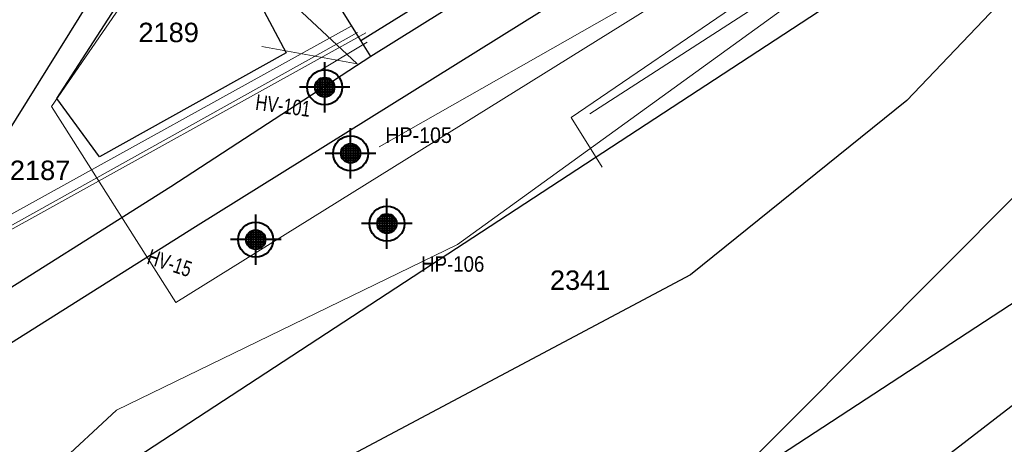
# Model space of a CAD drawing. Header units: metres. Extents: x -535942 to -530626, y -1087729 to -1086275.
# Tile 182 of 247: x -534185 to -534121, y -1086931 to -1086904. Entities that reach past the tile are written whole.
import ezdxf
from ezdxf.enums import TextEntityAlignment as Align

# ---------------------------------------------------------------- set-up
doc = ezdxf.new("R2010")
doc.units = ezdxf.units.M
for name, color, linetype in [('_blok katastr', 7, 'Continuous'), ('_blok SS sítě', 7, 'Continuous'), ('_blok vrty G Consult', 7, 'Continuous'), ('Hodnoty_hladiny', 7, 'Continuous'), ('Vrty_popis', 7, 'Continuous')]:
    doc.layers.add(name, color=color, linetype=linetype)
for name, color, linetype, lineweight in [('AG silno NN', 251, 'G_VED_660_PN', 13), ('AG slabo podzemni', 251, 'G_VED_670_PN', 13), ('AG uzemnění', 251, 'G_VED_663_PZ', 13), ('AG_SS kanal_déšť', 251, 'G_POTR_626_PN', 13), ('AG_SS osvětlení', 251, 'HP_04_VO', 13), ('AG_SS parovod', 251, 'G_POTR_654_PN', 13)]:
    doc.layers.add(name, color=color, linetype=linetype, lineweight=lineweight)
for name, color, linetype, lineweight, true_color in [('AG_Demolice', 7, 'Continuous', 25, 0xff8000), ('BT_hranice_budov', 7, 'Continuous', 30, 0x007f00), ('Značka předmět vrt', 7, 'Continuous', 0, 0x27eff2)]:
    doc.layers.add(name, color=color, linetype=linetype, lineweight=lineweight, true_color=true_color)
for name, color, linetype, true_color in [('BT_hranice_parcel', 7, 'Continuous', 0x007f00), ('BT_text_parcel', 7, 'Continuous', 0x007f00), ('BT_vnitrni_kresby', 7, 'Continuous', 0x007f00)]:
    doc.layers.add(name, color=color, linetype=linetype, true_color=true_color)
doc.styles.add('BT_text_mapy_m', font='arial.ttf', dxfattribs={"height": 5})
doc.styles.add('ROMANS', font='romans')
doc.styles.get("Standard").update_dxf_attribs({"font": 'ARIALN.TTF'})
doc.linetypes.add('G_POTR_626_PN', pattern='A,0.5,-1,2,-6.5,[8,hpfmlin.shx,S=1,R=0,X=0,Y=0],-6.5,2,-1,0.5', length=20)
doc.linetypes.add('G_POTR_654_PN', pattern='A,0.5,-1,2,-6.5,[18,hpfmlin.shx,S=1,R=0,X=0,Y=0],-6.5,2,-1,0.5', length=20)
doc.linetypes.add('G_VED_660_PN', pattern='A,0.5,-1,2,-6.5,[28,hpfmlin.shx,S=1,R=0,X=0,Y=0],-6.5,2,-1,0.5', length=20)
doc.linetypes.add('G_VED_663_PZ', pattern='A,3.5,-3,7,-3,7,-6.5,[23,hpfmlin.shx,S=1,R=0,X=0,Y=0],-6.5,7,-3,7,-3,3.5', length=60)
doc.linetypes.add('G_VED_670_PN', pattern='A,0.5,-1,2,-6.5,[31,hpfmlin.shx,S=1,R=0,X=0,Y=0],-6.5,2,-1,0.5', length=20)
doc.linetypes.add('HP_04_VO', pattern='A,0.5,-1,2,-5,[28,hpfmlin.shx,S=1,R=0,X=0,Y=0],-0.8,["VO",ROMANS,S=1.7,R=0,X=2.75,Y=-0.8],-7,2,-1,0.5', length=19.8)

# ---------------------------------------------------------------- blocks, each defined once
blk = doc.blocks.new('_KATASTR')
at = {"layer": 'BT_hranice_budov', "lineweight": -3}
for points in [[(-534145.09, -1086894.29), (-534152.75, -1086881.99), (-534170.43, -1086893), (-534171.14, -1086891.87), (-534129.32, -1086865.85), (-534128.03, -1086867.93), (-534136.21, -1086873.02), (-534129.51, -1086883.79), (-534113.39, -1086873.69), (-534112.45, -1086875.3), (-534162.13, -1086906.33), (-534162.77, -1086905.3), (-534145.09, -1086894.29)], [(-534173.11, -1086895.67), (-534167.57, -1086906.08), (-534179.58, -1086912.77), (-534182.31, -1086909.03), (-534175.49, -1086898.43), (-534173.11, -1086895.67)]]:
    blk.add_lwpolyline(points, dxfattribs=at)
at = {"layer": 'BT_hranice_parcel', "lineweight": -3}
for points in [[(-534028.9, -1086862.2), (-534033.01, -1086859.98), (-534064.86, -1086884.84), (-534101.07, -1086895.47), (-534140.15, -1086934.76), (-534147.67, -1086942.32), (-534181.46, -1086965.05), (-534197.04, -1086975.53), (-534208.42, -1086980.41), (-534193.21, -1086976.41)], [(-534344.03, -1087032.66), (-534314.99, -1087021.81), (-534305.85, -1087017.47), (-534306.28, -1087016.03), (-534319.97, -1087020.18), (-534307.11, -1087012.85), (-534296.57, -1087005.97), (-534286.39, -1086998.72), (-534279.09, -1086993.44), (-534272.77, -1086988.86), (-534263.58, -1086982.55), (-534264.36, -1086981.27), (-534243.1, -1086968.23), (-534223.01, -1086953.42), (-534222.12, -1086954.63), (-534194.54, -1086931.45), (-534186.7, -1086925.64), (-534173.41, -1086917.25), (-534107.89, -1086876.38), (-534109.47, -1086873.84), (-534112.45, -1086875.3), (-534113.39, -1086873.69)], [(-534112.45, -1086875.3), (-534162.13, -1086906.33), (-534162.77, -1086905.3), (-534165.3, -1086901.23), (-534167.94, -1086902.88), (-534168.88, -1086901.36), (-534166.24, -1086899.72), (-534170.43, -1086893)], [(-534176.57, -1086972.04), (-534166.13, -1086967.53), (-534153.32, -1086961.35), (-534132.7, -1086948.12), (-534116.73, -1086936.34), (-534062.06, -1086890.68), (-534063.69, -1086890.26), (-534053.48, -1086881.43), (-534101.38, -1086913.7), (-534140.66, -1086944), (-534172.51, -1086962.64), (-534178.36, -1086969.84), (-534193.21, -1086976.41), (-534176.57, -1086972.04)], [(-534205.86, -1086949.78), (-534194.39, -1086943.33), (-534133.38, -1086903.42), (-534120.29, -1086894.9), (-534105.84, -1086886.21), (-534127.7, -1086909.15), (-534141.59, -1086920.35), (-534174.84, -1086938.05), (-534198.81, -1086947.6), (-534205.86, -1086949.78)], [(-534162.13, -1086906.33), (-534174.99, -1086914.71), (-534188.3, -1086923.1), (-534196.32, -1086929.03), (-534202.31, -1086934.43), (-534189.55, -1086917.74), (-534176.86, -1086897.35), (-534174.62, -1086894.28), (-534171.14, -1086891.87), (-534170.43, -1086893)], [(-534175.49, -1086898.43), (-534173.11, -1086895.67), (-534167.57, -1086906.08)], [(-534167.57, -1086906.08), (-534179.58, -1086912.77), (-534182.31, -1086909.03), (-534175.49, -1086898.43)]]:
    blk.add_lwpolyline(points, dxfattribs=at)
at = {"layer": 'BT_vnitrni_kresby', "lineweight": -3}
for points in [[(-534162.77, -1086905.3), (-534145.09, -1086894.29)], [(-534140.15, -1086934.76), (-534103.66, -1086910.91)]]:
    blk.add_lwpolyline(points, dxfattribs=at)
at = {"layer": 'BT_text_parcel', "lineweight": -3, "style": 'BT_text_mapy_m'}
for s, p in [('2189', (-534177.07, -1086905.4)), ('2187', (-534185.33, -1086914.265)), ('2341', (-534150.63, -1086921.33))]:
    blk.add_text(s, height=1.25, dxfattribs=at).set_placement(p)
blk = doc.blocks.new('kanalizace SS')
at = {"layer": 'AG_SS kanal_déšť', "ltscale": 0.7}
for p, q in [((-534149.26, -1086910.249), (-534125.403, -1086893.935)), ((-534163.01, -1086906.8), (-534175.25, -1086895.31)), ((-534161.606, -1086912.125), (-534140.59, -1086900.17)), ((-534163.01, -1086906.8), (-534169.15, -1086905.68)), ((-534147.262, -1086913.444), (-534149.26, -1086910.249))]:
    blk.add_line(p, q, dxfattribs=at)
blk = doc.blocks.new('SS nízké napětí')
at = {"layer": 'AG silno NN', "ltscale": 0.7}
blk.add_line((-534165.86331, -1086907.4922), (-534162.37745, -1086905.40787), dxfattribs=at)
blk = doc.blocks.new('ss_vo')
at = {"layer": 'AG_SS osvětlení', "ltscale": 0.7}
for p, q in [((-534156.57, -1086918.405), (-534123.65568, -1086894.58195)), ((-534178.47933, -1086929.05645), (-534156.57, -1086918.405)), ((-534191.249, -1086940.888), (-534178.47933, -1086929.05645))]:
    blk.add_line(p, q, dxfattribs=at)
blk = doc.blocks.new('ss sdělovací kabel')
at = {"layer": 'AG slabo podzemni', "ltscale": 0.7}
for p, q in [((-534148.07466, -1086910.01675), (-534096.81099, -1086876.88313)), ((-534236.92912, -1086946.13914), (-534162.46729, -1086904.80593))]:
    blk.add_line(p, q, dxfattribs=at)
blk = doc.blocks.new('ss_pára')
at = {"layer": 'AG_SS parovod', "ltscale": 0.7}
for p, q in [((-534238.73, -1086946.027), (-534163.406, -1086904.381)), ((-534163.004, -1086904.783), (-534236.982, -1086946.039))]:
    blk.add_line(p, q, dxfattribs=at)
blk = doc.blocks.new('ss uzemnění')
at = {"layer": 'AG uzemnění', "ltscale": 0.4}
for p, q in [((-534102.717, -1086877.338), (-534174.666, -1086922.141)), ((-534182.665, -1086909.547), (-534170.326, -1086891.592)), ((-534174.666, -1086922.141), (-534182.665, -1086909.547))]:
    blk.add_line(p, q, dxfattribs=at)
blk = doc.blocks.new('_vrty G Consult')
at = {"layer": 'Hodnoty_hladiny', "color": 251, "lineweight": 40}
for p in [(-534163.437, -1086912.55), (-534161.104, -1086917.066), (-534169.531, -1086918.098)]:
    blk.add_point(p, dxfattribs=at)
at = {"layer": 'Vrty_popis', "color": 251, "lineweight": 40}
for p in [(-534165.1, -1086908.3), (-534163.437, -1086912.55), (-534161.104, -1086917.066), (-534169.531, -1086918.098)]:
    blk.add_point(p, dxfattribs=at)
at = {"layer": 'Značka předmět vrt', "color": 251, "linetype": 'Continuous', "lineweight": 40}
for p, q in [((-534165.1, -1086907.675), (-534165.1, -1086906.677)), ((-534164.495, -1086908.144), (-534165.705, -1086908.144)), ((-534164.56, -1086907.987), (-534165.64, -1086907.987)), ((-534165.57, -1086907.887), (-534165.57, -1086908.714)), ((-534164.687, -1086907.83), (-534165.513, -1086907.83)), ((-534165.412, -1086907.758), (-534165.412, -1086908.843)), ((-534165.256, -1086907.695), (-534165.256, -1086908.906)), ((-534165.1, -1086907.675), (-534165.1, -1086908.924)), ((-534164.944, -1086907.695), (-534164.944, -1086908.906)), ((-534164.788, -1086907.758), (-534164.788, -1086908.843)), ((-534164.63, -1086907.887), (-534164.63, -1086908.714)), ((-534165.725, -1086908.3), (-534166.724, -1086908.3)), ((-534164.475, -1086908.3), (-534165.725, -1086908.3)), ((-534164.495, -1086908.457), (-534165.705, -1086908.457)), ((-534164.56, -1086908.613), (-534165.64, -1086908.613)), ((-534164.687, -1086908.769), (-534165.513, -1086908.769)), ((-534163.476, -1086908.3), (-534164.475, -1086908.3)), ((-534165.1, -1086909.924), (-534165.1, -1086908.924)), ((-534163.437, -1086911.925), (-534163.437, -1086910.926)), ((-534163.749, -1086912.008), (-534163.749, -1086913.092)), ((-534163.593, -1086911.945), (-534163.593, -1086913.155)), ((-534163.437, -1086911.925), (-534163.437, -1086913.174)), ((-534163.281, -1086911.945), (-534163.281, -1086913.155)), ((-534163.125, -1086912.008), (-534163.125, -1086913.092)), ((-534164.062, -1086912.55), (-534165.061, -1086912.55)), ((-534162.812, -1086912.55), (-534164.062, -1086912.55)), ((-534162.832, -1086912.394), (-534164.042, -1086912.394)), ((-534162.897, -1086912.236), (-534163.977, -1086912.236)), ((-534163.907, -1086912.136), (-534163.907, -1086912.963)), ((-534163.024, -1086912.08), (-534163.85, -1086912.08)), ((-534162.967, -1086912.136), (-534162.967, -1086912.963)), ((-534161.813, -1086912.55), (-534162.812, -1086912.55)), ((-534162.832, -1086912.706), (-534164.042, -1086912.706)), ((-534162.897, -1086912.862), (-534163.977, -1086912.862)), ((-534163.024, -1086913.018), (-534163.85, -1086913.018)), ((-534163.437, -1086914.174), (-534163.437, -1086913.174)), ((-534161.104, -1086916.441), (-534161.104, -1086915.442)), ((-534169.531, -1086917.474), (-534169.531, -1086916.475)), ((-534161.26, -1086916.461), (-534161.26, -1086917.671)), ((-534161.104, -1086916.441), (-534161.104, -1086917.69)), ((-534160.948, -1086916.461), (-534160.948, -1086917.671)), ((-534161.729, -1086917.066), (-534162.728, -1086917.066)), ((-534160.479, -1086917.066), (-534161.729, -1086917.066)), ((-534160.499, -1086916.91), (-534161.709, -1086916.91)), ((-534160.564, -1086916.752), (-534161.644, -1086916.752)), ((-534161.574, -1086916.652), (-534161.574, -1086917.479)), ((-534160.691, -1086916.596), (-534161.517, -1086916.596)), ((-534161.416, -1086916.524), (-534161.416, -1086917.608)), ((-534160.792, -1086916.524), (-534160.792, -1086917.608)), ((-534160.634, -1086916.652), (-534160.634, -1086917.479)), ((-534159.48, -1086917.066), (-534160.479, -1086917.066)), ((-534170.001, -1086917.685), (-534170.001, -1086918.512)), ((-534169.118, -1086917.629), (-534169.944, -1086917.629)), ((-534169.843, -1086917.557), (-534169.843, -1086918.641)), ((-534169.687, -1086917.494), (-534169.687, -1086918.704)), ((-534169.531, -1086917.474), (-534169.531, -1086918.723)), ((-534169.375, -1086917.494), (-534169.375, -1086918.704)), ((-534169.219, -1086917.557), (-534169.219, -1086918.641)), ((-534169.061, -1086917.685), (-534169.061, -1086918.512)), ((-534160.499, -1086917.222), (-534161.709, -1086917.222)), ((-534160.564, -1086917.378), (-534161.644, -1086917.378)), ((-534160.691, -1086917.534), (-534161.517, -1086917.534)), ((-534161.104, -1086918.69), (-534161.104, -1086917.69)), ((-534170.156, -1086918.099), (-534171.155, -1086918.099)), ((-534168.906, -1086918.099), (-534170.156, -1086918.099)), ((-534168.926, -1086917.943), (-534170.136, -1086917.943)), ((-534168.926, -1086918.255), (-534170.136, -1086918.255)), ((-534168.991, -1086917.785), (-534170.071, -1086917.785)), ((-534167.907, -1086918.099), (-534168.906, -1086918.099)), ((-534168.991, -1086918.411), (-534170.071, -1086918.411)), ((-534169.118, -1086918.567), (-534169.944, -1086918.567)), ((-534169.531, -1086919.723), (-534169.531, -1086918.723))]:
    blk.add_line(p, q, dxfattribs=at)
for centre, radius in [((-534165.1, -1086908.3), 1.125), ((-534165.1, -1086908.3), 0.625), ((-534163.437, -1086912.55), 1.125), ((-534163.437, -1086912.55), 0.625), ((-534161.104, -1086917.066), 1.125), ((-534161.104, -1086917.066), 0.625), ((-534169.531, -1086918.099), 1.125), ((-534169.531, -1086918.099), 0.625)]:
    blk.add_circle(centre, radius, dxfattribs=at)
at = {"layer": 'Vrty_popis', "color": 7}
for s, rotation, width, p, p2 in [('HV-101', 352.41576, 0.911403, (-534169.594, -1086909.742), (-534166.085, -1086910.209)), ('HV-15', 342.10602, 0.886342, (-534176.584, -1086919.632), (-534173.846, -1086920.516))]:
    blk.add_text(s, height=1, rotation=rotation, dxfattribs=dict(at, width=width)).set_placement(p, p2, align=Align.FIT)
for s, width, p, p2 in [('HP-105', 1.099853, (-534161.203, -1086911.882), (-534156.931, -1086911.882)), ('HP-106', 1.044954, (-534158.902, -1086920.163), (-534154.844, -1086920.163))]:
    blk.add_text(s, height=1, dxfattribs=dict(at, width=width)).set_placement(p, p2, align=Align.FIT)

msp = doc.modelspace()

# ---------------------------------------------------------------- hatches: boundary and pattern name
at = {"layer": 'AG_Demolice', "lineweight": -3}
h = msp.add_hatch(dxfattribs=at)
h.set_pattern_fill('ANSI31', color=253, scale=0.3)
h.set_pattern_definition([(72.51345, (0, 0), (-0.9084826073, 0.28620901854), [])])
edge = h.paths.add_edge_path()
edge.add_line((-534348.841, -1086934.302), (-534347.968, -1086936.438))
edge.add_line((-534347.968, -1086936.438), (-534319.478, -1086924.592))
edge.add_line((-534319.478, -1086924.592), (-534274.751, -1086905.167))
edge.add_line((-534274.751, -1086905.167), (-534233.125, -1086875.625))
edge.add_line((-534233.125, -1086875.625), (-534152.599, -1086830.989))
edge.add_line((-534152.599, -1086830.989), (-534105.758, -1086810.767))
edge.add_line((-534105.758, -1086810.767), (-534106.669, -1086808.657))
edge.add_line((-534106.669, -1086808.657), (-534153.614, -1086828.924))
edge.add_line((-534153.614, -1086828.924), (-534203.732, -1086856.704))
edge.add_line((-534203.732, -1086856.704), (-534235.331, -1086874.349))
edge.add_line((-534235.331, -1086874.349), (-534275.887, -1086903.154))
edge.add_line((-534275.887, -1086903.154), (-534320.377, -1086922.476))
edge.add_line((-534320.377, -1086922.476), (-534348.838, -1086934.311))

# ---------------------------------------------------------------- block references
at = {"layer": '_blok katastr', "lineweight": -3}
msp.add_blockref('_KATASTR', (0, 0), dxfattribs=at)
at = {"layer": '_blok SS sítě'}
for name in ['kanalizace SS', 'ss_vo', 'SS nízké napětí', 'ss uzemnění', 'ss sdělovací kabel', 'ss_pára']:
    msp.add_blockref(name, (0, 0), dxfattribs=at)
at = {"layer": '_blok vrty G Consult', "color": 252}
msp.add_blockref('_vrty G Consult', (0, 0), dxfattribs=at)

doc.saveas('drawing.dxf')
